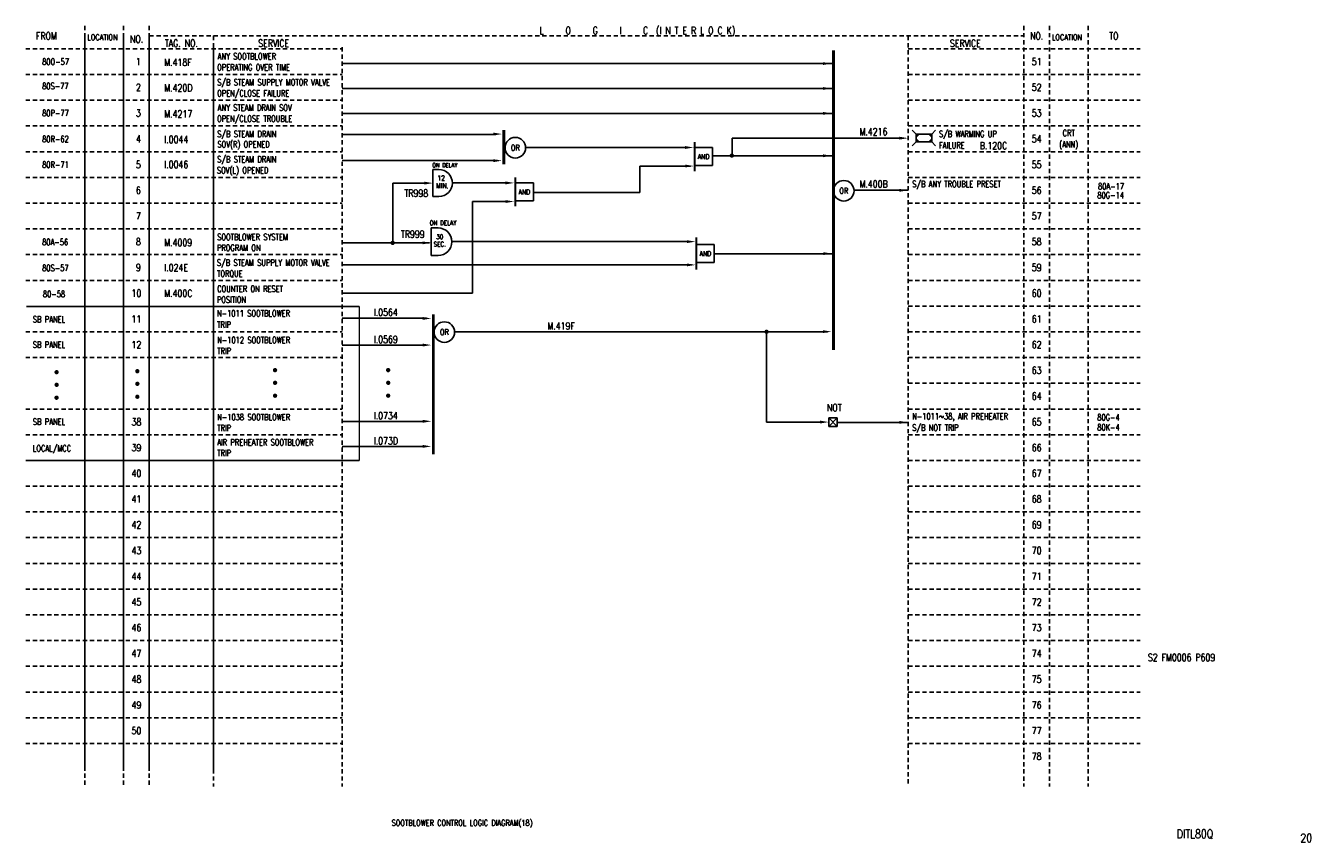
# Model space of a CAD drawing. Extents: x 11 to 460, y -301 to -16.
import ezdxf
from ezdxf.enums import TextEntityAlignment as Align

# ---------------------------------------------------------------- set-up
doc = ezdxf.new("R2010")
doc.units = 0
doc.header["$MEASUREMENT"] = 0
doc.linetypes.add('CENTER', pattern=[20, 8.8, -1, 0.4, -1, 8.8])
doc.linetypes.add('HIDDEN', pattern=[4, 1.5, -1, 1.5])
for name, color, linetype in [('CEN', 1, 'CENTER'), ('CON', 4, 'CONTINUOUS'), ('DCS', 7, 'CONTINUOUS'), ('HID', 2, 'HIDDEN')]:
    doc.layers.add(name, color=color, linetype=linetype)
doc.styles.add('ROMANS', font='romans', dxfattribs={"width": 0.8})

# ---------------------------------------------------------------- blocks, each defined once
blk = doc.blocks.new('LEADER')
at = {"layer": 'CON'}
blk.add_solid([(0.85, -0.57), (0.85, -1.57), (3.85, -1.07)], dxfattribs=at)

msp = doc.modelspace()

# ---------------------------------------------------------------- linework, layer by layer
at = {"layer": 'CEN', "const_width": 0.5}
for points in [[(127.33, -113.73), (10.84, -113.73)], [(127.33, -167.62), (127.33, -113.62)], [(10.94, -167.6), (127.33, -167.6)]]:
    msp.add_lwpolyline(points, dxfattribs=at)
at = {"layer": 'CON'}
for p, q in [((121.34, -28.75), (293.22, -28.75)), ((121.34, -37.46), (293.22, -37.46)), ((121.34, -46.18), (293.22, -46.18)), ((175.08, -53.51), (121.34, -53.51)), ((322.15, -53.41), (320.79, -52.05)), ((327.61, -53.41), (322.15, -53.41)), ((322.15, -53.41), (322.15, -56.14)), ((327.61, -53.41), (328.98, -52.05)), ((327.61, -56.14), (327.61, -53.41)), ((185.52, -58.11), (242.63, -58.11)), ((250.95, -58.13), (244.6, -58.13)), ((250.95, -58.13), (250.95, -64.43)), ((317.31, -54.82), (257.77, -54.82)), ((257.77, -54.82), (257.77, -61.05)), ((322.15, -56.14), (320.79, -57.51)), ((322.15, -56.14), (327.61, -56.14)), ((327.61, -56.14), (328.98, -57.51)), ((175.64, -62.67), (121.34, -62.67)), ((250.95, -61.05), (292.74, -61.05)), ((153.07, -65.83), (155.17, -65.83)), ((153.07, -65.83), (153.07, -75.28)), ((225.5, -73.85), (225.5, -64.6)), ((225.5, -64.6), (243.24, -64.6)), ((250.95, -64.43), (244.6, -64.43)), ((150.88, -70.61), (139.02, -70.61)), ((139.02, -70.61), (139.02, -91.45)), ((159.94, -70.51), (179.5, -70.51)), ((188.25, -70.52), (181.9, -70.52)), ((188.25, -70.52), (188.25, -76.82)), ((153.07, -75.28), (155.17, -75.28)), ((188.27, -73.85), (225.47, -73.85)), ((300.45, -73.09), (319.34, -73.09)), ((166.94, -109.08), (166.94, -76.97)), ((166.94, -76.97), (180.02, -76.97)), ((188.25, -76.82), (181.9, -76.82)), ((152.51, -86.26), (152.51, -95.86)), ((152.51, -86.26), (154.91, -86.26)), ((151.85, -91.48), (121.3, -91.48)), ((159.71, -90.98), (242.99, -90.98)), ((251.55, -92.04), (245.2, -92.04)), ((251.55, -92.04), (251.55, -98.34)), ((152.51, -95.86), (154.91, -95.86)), ((251.55, -98.34), (245.2, -98.34)), ((251.57, -95.26), (292.9, -95.26)), ((121.33, -99.17), (243.56, -99.17)), ((121.39, -109.08), (166.94, -109.08)), ((121.29, -117.86), (150.78, -117.86)), ((160.78, -122.55), (291.15, -122.55)), ((269.79, -154.13), (269.79, -122.56)), ((150.08, -127.25), (121.38, -127.25)), ((291.59, -155.7), (291.59, -152.7)), ((291.59, -152.7), (294.59, -155.7)), ((294.59, -152.7), (291.59, -155.7)), ((291.59, -152.7), (294.59, -152.7)), ((294.59, -152.7), (294.59, -155.7)), ((150.08, -153.93), (121.38, -153.93)), ((289.56, -154.13), (269.79, -154.13)), ((294.59, -155.7), (291.59, -155.7)), ((294.59, -154.26), (319.34, -154.26)), ((150.08, -162.71), (121.38, -162.71))]:
    msp.add_line(p, q, dxfattribs=at)
for points, const_width in [([(293.22, -24.08), (293.22, -128.92)], 1), ([(177.92, -51.98), (177.92, -64.05)], 1), ([(244.65, -56.23), (244.65, -66.41)], 0.7), ([(181.95, -68.52), (181.95, -78.7)], 0.7), ([(245.25, -89.49), (245.25, -100.89)], 0.7), ([(153.21, -116.48), (153.21, -165.42)], 1)]:
    msp.add_lwpolyline(points, dxfattribs=dict(at, const_width=const_width))
for points, const_width in [([(257.3, -60.94, 1), (258.05, -60.94, 1)], 0.75), ([(257.43, -60.97, 1), (257.95, -60.97, 1)], 0.525), ([(138.62, -91.47, 1), (139.37, -91.47, 1)], 0.75), ([(138.77, -91.46, 1), (139.29, -91.46, 1)], 0.525), ([(269.45, -122.57, 1), (270.2, -122.57, 1)], 0.75), ([(269.53, -122.56, 1), (270.06, -122.56, 1)], 0.525), ([(21.03, -136.7, 1), (21.78, -136.7, 1)], 0.75), ([(49.28, -136.36, 1), (50.03, -136.36, 1)], 0.75), ([(97.47, -135.99, 1), (98.22, -135.99, 1)], 0.75), ([(137.05, -135.99, 1), (137.8, -135.99, 1)], 0.75), ([(21.04, -141.12, 1), (21.79, -141.12, 1)], 0.75), ([(49.3, -140.77, 1), (50.05, -140.77, 1)], 0.75), ([(97.49, -140.41, 1), (98.24, -140.41, 1)], 0.75), ([(137.07, -140.41, 1), (137.82, -140.41, 1)], 0.75), ([(21.02, -145.64, 1), (21.77, -145.64, 1)], 0.75), ([(49.28, -145.29, 1), (50.03, -145.29, 1)], 0.75), ([(97.47, -144.93, 1), (98.22, -144.93, 1)], 0.75), ([(137.05, -144.93, 1), (137.8, -144.93, 1)], 0.75)]:
    msp.add_lwpolyline(points, format="xyb", close=True, dxfattribs=dict(at, const_width=const_width))
for centre in [(181.91, -58.2), (296.84, -73.25), (157.09, -122.68)]:
    msp.add_circle(centre, 3.6, dxfattribs=at)
for centre, radius in [((155.17, -70.56), 4.72), ((154.91, -91.06), 4.8)]:
    msp.add_arc(centre, radius, 270, 90, dxfattribs=at)
for points in [[(289.57, -28.26), (289.57, -29.26), (292.57, -28.76)], [(289.57, -36.97), (289.57, -37.97), (292.57, -37.47)], [(289.57, -45.68), (289.57, -46.68), (292.57, -46.18)], [(174.26, -52.91), (174.26, -53.91), (177.26, -53.41)], [(323.52, -53.41), (322.15, -53.41), (322.15, -54.78)], [(326.25, -53.41), (327.61, -53.41), (327.61, -54.78)], [(241.3, -57.61), (241.3, -58.61), (244.3, -58.11)], [(316.31, -54.35), (316.31, -55.35), (319.31, -54.85)], [(322.15, -54.78), (322.15, -56.14), (323.52, -56.14)], [(327.61, -54.78), (327.61, -56.14), (326.25, -56.14)], [(174.26, -62.21), (174.26, -63.21), (177.26, -62.71)], [(289.57, -60.51), (289.57, -61.51), (292.57, -61.01)], [(241.38, -64.1), (241.38, -65.1), (244.38, -64.6)], [(150.07, -70.07), (150.07, -71.07), (153.07, -70.57)], [(178.48, -70), (178.48, -71), (181.48, -70.5)], [(316.34, -72.59), (316.34, -73.59), (319.34, -73.09)], [(178.52, -76.51), (178.52, -77.51), (181.52, -77.01)], [(149.46, -90.97), (149.46, -91.97), (152.46, -91.47)], [(241.98, -90.54), (241.98, -91.54), (244.98, -91.04)], [(241.95, -98.68), (241.95, -99.68), (244.95, -99.18)], [(289.73, -94.73), (289.73, -95.73), (292.73, -95.23)], [(149.55, -117.41), (149.55, -118.41), (152.55, -117.91)], [(289.57, -122.02), (289.57, -123.02), (292.57, -122.52)], [(149.55, -126.71), (149.55, -127.71), (152.55, -127.21)], [(149.55, -153.38), (149.55, -154.38), (152.55, -153.88)], [(316.34, -153.76), (316.34, -154.76), (319.34, -154.26)], [(149.55, -162.16), (149.55, -163.16), (152.55, -162.66)]]:
    msp.add_solid(points, dxfattribs=at)
at = {"layer": 'HID'}
for p, q in [((31.34, -15.58), (31.34, -276.12)), ((31.34, -15.58), (31.34, -276.12)), ((44.84, -15.58), (44.84, -276.12)), ((44.84, -15.58), (44.84, -276.12)), ((53.84, -15.58), (53.84, -276.12)), ((53.84, -15.58), (53.84, -276.12)), ((359.84, -15.58), (359.84, -281.57)), ((368.84, -15.58), (368.84, -281.57)), ((382.34, -15.58), (382.34, -281.57)), ((31.34, -19.56), (31.34, -281.57)), ((44.84, -19.56), (44.84, -281.57)), ((53.84, -19.08), (359.84, -19.08)), ((53.84, -19.56), (53.84, -281.57)), ((76.34, -19.08), (76.34, -276.12)), ((76.34, -19.08), (76.34, -276.12)), ((319.34, -19.08), (319.34, -281.57)), ((10.59, -23.58), (121.34, -23.58)), ((76.34, -23.07), (76.34, -281.57)), ((121.34, -23.07), (121.34, -281.57)), ((319.34, -23.58), (400.59, -23.58)), ((10.59, -32.58), (121.34, -32.58)), ((319.34, -32.58), (400.59, -32.58)), ((10.59, -41.58), (121.34, -41.58)), ((319.34, -41.58), (400.59, -41.58)), ((10.59, -50.58), (121.34, -50.58)), ((319.34, -50.58), (400.59, -50.58)), ((10.59, -59.58), (121.34, -59.58)), ((319.34, -59.58), (400.59, -59.58)), ((10.59, -68.58), (121.34, -68.58)), ((319.34, -68.58), (400.59, -68.58)), ((10.59, -77.58), (121.34, -77.58)), ((319.34, -77.58), (400.59, -77.58)), ((10.59, -86.58), (121.34, -86.58)), ((319.34, -86.58), (400.59, -86.58)), ((10.59, -95.58), (121.34, -95.58)), ((319.34, -95.58), (400.59, -95.58)), ((10.59, -104.58), (121.34, -104.58)), ((319.34, -104.58), (400.59, -104.58)), ((319.34, -113.58), (400.59, -113.58)), ((10.59, -122.58), (121.34, -122.58)), ((319.34, -122.58), (400.59, -122.58)), ((10.59, -131.57), (121.34, -131.57)), ((319.34, -131.58), (400.59, -131.58)), ((319.34, -140.58), (400.59, -140.58)), ((10.59, -149.58), (121.34, -149.58)), ((319.34, -149.58), (400.59, -149.58)), ((10.59, -158.58), (121.34, -158.58)), ((319.34, -158.58), (400.59, -158.58)), ((10.59, -167.58), (121.34, -167.58)), ((319.34, -167.58), (400.59, -167.58)), ((10.59, -176.58), (121.34, -176.58)), ((319.34, -176.58), (400.59, -176.58)), ((10.59, -185.58), (121.34, -185.58)), ((319.34, -185.58), (400.59, -185.58)), ((10.59, -194.58), (121.34, -194.58)), ((319.34, -194.58), (400.59, -194.58)), ((10.59, -203.58), (121.34, -203.58)), ((319.34, -203.58), (400.59, -203.58)), ((10.59, -212.58), (121.34, -212.58)), ((319.34, -212.58), (400.59, -212.58)), ((10.59, -221.58), (121.34, -221.58)), ((319.34, -221.58), (400.59, -221.58)), ((10.59, -230.58), (121.34, -230.58)), ((319.34, -230.58), (400.59, -230.58)), ((10.59, -239.58), (121.34, -239.58)), ((319.34, -239.58), (400.59, -239.58)), ((10.59, -248.58), (121.34, -248.58)), ((319.34, -248.58), (400.59, -248.58)), ((10.59, -257.58), (121.34, -257.58)), ((319.34, -257.58), (400.59, -257.58)), ((10.59, -266.58), (121.34, -266.58)), ((319.34, -266.58), (400.59, -266.58))]:
    msp.add_line(p, q, dxfattribs=at)

# ---------------------------------------------------------------- block references
at = {"layer": 'CON'}
msp.add_blockref('LEADER', (287.73, -153.07), dxfattribs=at)

# ---------------------------------------------------------------- texts
at = {"layer": 'CON', "style": 'ROMANS'}
for s, height, width, p in [('FROM', 2.5, 0.8, (17.84, -19.08)), ('L     O     G     I     C  (I N T E R L O C K)', 2.5, 0.8, (224.63, -17.38)), ('NO.', 2.5, 0.8, (364.34, -19.08)), ('TO', 2.5, 0.8, (391.34, -19.08)), ('NO.', 2.5, 0.8, (49.39, -20.2)), ('TAG. NO. ', 2.5, 0.8, (65.75, -21.64)), ('SERVICE', 2.5, 0.8, (97.36, -21.64)), ('SERVICE', 2.5, 0.8, (339.37, -21.68)), (' 1', 2.5, 0.8, (49.34, -28.08)), ('51', 2.5, 0.8, (364.34, -28.08)), (' 2', 2.5, 0.8, (49.34, -37.08)), ('52', 2.5, 0.8, (364.34, -37.08)), (' 3', 2.5, 0.8, (49.34, -46.08)), ('53', 2.5, 0.8, (364.34, -46.08)), (' 4', 2.5, 0.8, (49.34, -55.08)), ('54', 2.5, 0.8, (364.34, -55.08)), ('CRT', 2.2, 0.7, (375.52, -53.09)), ('OR', 2, 0.8, (181.91, -58.2)), ('(ANN)', 2.2, 0.7, (375.52, -57.18)), (' 5', 2.5, 0.8, (49.34, -64.08)), ('AND', 1.75, 0.8, (247.8, -61.28)), ('55', 2.5, 0.8, (364.34, -64.08)), ('ON DELAY', 1.5, 0.8, (157.23, -64.3)), (' 6', 2.5, 0.8, (49.34, -73.08)), ('MIN.', 1.75, 0.8, (156.35, -71.49)), ('12', 1.75, 0.8, (155.96, -68.83)), ('56', 2.5, 0.8, (364.34, -73.08)), ('AND', 1.75, 0.8, (185.1, -73.67)), ('OR', 2, 0.8, (296.84, -73.25)), (' 7', 2.5, 0.8, (49.34, -82.08)), ('57', 2.5, 0.8, (364.34, -82.08)), ('ON DELAY', 1.6, 0.8, (156.62, -84.5)), (' 8', 2.5, 0.8, (49.34, -91.08)), ('30', 1.6, 0.8, (155.46, -89.33)), ('58', 2.5, 0.8, (364.34, -91.08)), ('SEC.', 1.6, 0.8, (155.46, -91.92)), ('AND', 1.75, 0.8, (248.4, -95.19)), (' 9', 2.5, 0.8, (49.34, -100.08)), ('59', 2.5, 0.8, (364.34, -100.08)), ('10', 2.5, 0.8, (49.34, -109.08)), ('60', 2.5, 0.8, (364.34, -109.08)), ('11', 2.5, 0.8, (49.34, -118.08)), ('61', 2.5, 0.8, (364.34, -118.08)), ('12', 2.5, 0.8, (49.34, -127.08)), ('OR', 2, 0.8, (157.09, -122.68)), ('62', 2.5, 0.8, (364.34, -127.08)), ('63', 2.5, 0.8, (364.34, -136.08)), ('64', 2.5, 0.8, (364.34, -145.08)), ('NOT', 2.5, 0.8, (293.53, -149.14)), ('38', 2.5, 0.8, (49.34, -154.08)), ('65', 2.5, 0.8, (364.34, -154.08)), ('39', 2.5, 0.8, (49.34, -163.08)), ('66', 2.5, 0.8, (364.34, -163.08)), ('40', 2.5, 0.8, (49.34, -172.08)), ('67', 2.5, 0.8, (364.34, -172.08)), ('41', 2.5, 0.8, (49.34, -181.08)), ('68', 2.5, 0.8, (364.34, -181.08)), ('42', 2.5, 0.8, (49.34, -190.08)), ('69', 2.5, 0.8, (364.34, -190.08)), ('43', 2.5, 0.8, (49.34, -199.08)), ('70', 2.5, 0.8, (364.34, -199.08)), ('44', 2.5, 0.8, (49.34, -208.08)), ('71', 2.5, 0.8, (364.34, -208.08)), ('45', 2.5, 0.8, (49.34, -217.08)), ('72', 2.5, 0.8, (364.34, -217.08)), ('46', 2.5, 0.8, (49.34, -226.08)), ('73', 2.5, 0.8, (364.34, -226.08)), ('47', 2.5, 0.8, (49.34, -235.08)), ('74', 2.5, 0.8, (364.34, -235.08)), ('48', 2.5, 0.8, (49.34, -244.08)), ('75', 2.5, 0.8, (364.34, -244.08)), ('49', 2.5, 0.8, (49.34, -253.08)), ('76', 2.5, 0.8, (364.34, -253.08)), ('50', 2.5, 0.8, (49.34, -262.08)), ('77', 2.5, 0.8, (364.34, -262.08)), ('78', 2.5, 0.8, (364.34, -271.08))]:
    msp.add_text(s, height=height, dxfattribs=dict(at, width=width)).set_placement(p, align=Align.MIDDLE)
for s, height, width, p in [('LOCATION', 2, 0.8, (32.15, -21.16)), ('LOCATION', 2, 0.8, (369.65, -21.16)), ('80O-57', 2.2, 0.7, (16.36, -29.89)), ('ANY SOOTBLOWER', 2.2, 0.7, (77.79, -28)), ('OPERATING OVER TIME', 2.2, 0.7, (77.59, -31.86)), ('80S-77', 2.2, 0.7, (16.36, -38.41)), ('S/B STEAM SUPPLY MOTOR VALVE', 2.2, 0.7, (77.61, -37.04)), ('OPEN/CLOSE FAILURE', 2.2, 0.7, (77.59, -40.89)), ('80P-77', 2.2, 0.7, (16.36, -47.85)), ('ANY STEAM DRAIN SOV', 2.2, 0.7, (77.79, -45.96)), ('OPEN/CLOSE TROUBLE', 2.2, 0.7, (77.56, -49.81)), ('S/B STEAM DRAIN', 2.2, 0.7, (77.61, -55.11)), ('S/B WARMING UP', 2.2, 0.7, (330.15, -55.13)), ('80R-62', 2.2, 0.7, (16.36, -56.95)), ('SOV(R) OPENED', 2.2, 0.7, (77.67, -58.76)), ('FAILURE', 2.2, 0.7, (330.15, -59.13)), ('80R-71', 2.2, 0.7, (16.36, -65.84)), ('S/B STEAM DRAIN', 2.2, 0.7, (77.59, -63.98)), ('SOV(L) OPENED', 2.2, 0.7, (77.51, -67.82)), ('S/B ANY TROUBLE PRESET', 2.2, 0.7, (320.79, -72.68)), ('80A-17', 2.2, 0.7, (385.82, -73.43)), ('80G-14', 2.2, 0.7, (385.56, -76.56)), ('SOOTBLOWER SYSTEM', 2.2, 0.7, (77.61, -91.19)), ('80A-56', 2.2, 0.7, (16.36, -92.96)), ('PROGRAM ON', 2.2, 0.7, (77.51, -94.97)), ('S/B STEAM SUPPLY MOTOR VALVE', 2.2, 0.7, (77.51, -100.18)), ('80S-57', 2.2, 0.7, (16.36, -101.99)), ('TORQUE', 2.2, 0.7, (77.55, -103.98)), ('COUNTER ON RESET', 2.2, 0.7, (77.6, -109.31)), ('80-58', 2.2, 0.7, (16.62, -111.12)), ('POSITION', 2.2, 0.7, (77.5, -113.1)), ('N-1011 SOOTBLOWER', 2.2, 0.7, (77.56, -117.9)), ('SB PANEL', 2.2, 0.7, (13.09, -119.98)), ('TRIP', 2.2, 0.7, (77.56, -121.83)), ('N-1012 SOOTBLOWER', 2.2, 0.7, (77.6, -127.24)), ('SB PANEL', 2.2, 0.7, (13.08, -128.85)), ('TRIP', 2.2, 0.7, (77.6, -131.01)), ('N-1038 SOOTBLOWER', 2.2, 0.7, (77.6, -154.19)), ('N-1011~38, AIR PREHEATER', 2.2, 0.7, (320.79, -153.89)), ('80G-4', 2.2, 0.7, (385.54, -154.25)), ('SB PANEL', 2.2, 0.7, (13.08, -155.81)), ('TRIP', 2.2, 0.7, (77.6, -157.97)), ('S/B NOT TRIP', 2.2, 0.7, (320.79, -157.89)), ('80K-4', 2.2, 0.7, (385.54, -157.73)), ('AIR PREHEATER SOOTBLOWER', 2.2, 0.7, (77.6, -162.98)), ('LOCAL/MCC', 2.2, 0.7, (13.08, -165.12)), ('TRIP', 2.2, 0.7, (77.6, -166.75))]:
    msp.add_text(s, height=height, dxfattribs=dict(at, width=width)).set_placement(p, align=Align.BOTTOM_LEFT)
at = {"layer": 'CON', "lineweight": 9, "style": 'ROMANS', "width": 0.8}
msp.add_text('SOOTBLOWER CONTROL LOGIC DIAGRAM(18)', height=2, dxfattribs=at).set_placement((138.65, -294.33), align=Align.MIDDLE_LEFT)
for s, p in [('DITL80Q', (413.37, -300.59)), ('20', (456.61, -302.02))]:
    msp.add_text(s, height=3, dxfattribs=at).set_placement(p, align=Align.BOTTOM_LEFT)
at = {"layer": 'DCS', "style": 'ROMANS', "width": 0.8}
for s, p in [('M.418F', (59.08, -30.31)), ('M.420D', (59.08, -39.25)), ('M.4217', (59.08, -48.36)), ('M.4216', (302.34, -54.61)), ('I.0044', (59.08, -57.3)), ('B.120C', (344.43, -59.49)), ('I.0046', (59.08, -66.06)), ('M.400B', (302.34, -72.89)), ('TR998', (143.11, -76.1)), ('TR999', (141.87, -90.44)), ('M.4009', (59.08, -93.36)), ('I.024E', (59.08, -102.14)), ('M.400C', (59.08, -111.13)), ('I.0564', (132.39, -117.78)), ('M.419F', (193.13, -122.54)), ('I.0569', (132.39, -127.25)), ('I.0734', (132.39, -153.92)), ('I.073D', (132.39, -162.7))]:
    msp.add_text(s, height=2.5, dxfattribs=at).set_placement(p, align=Align.BOTTOM_LEFT)
at = {"layer": 'DCS', "lineweight": 15, "style": 'ROMANS', "width": 0.8}
msp.add_text('S2 FM0006 P609', height=2.5, dxfattribs=at).set_placement((403.25, -238.49), align=Align.BOTTOM_LEFT)

doc.saveas('drawing.dxf')
